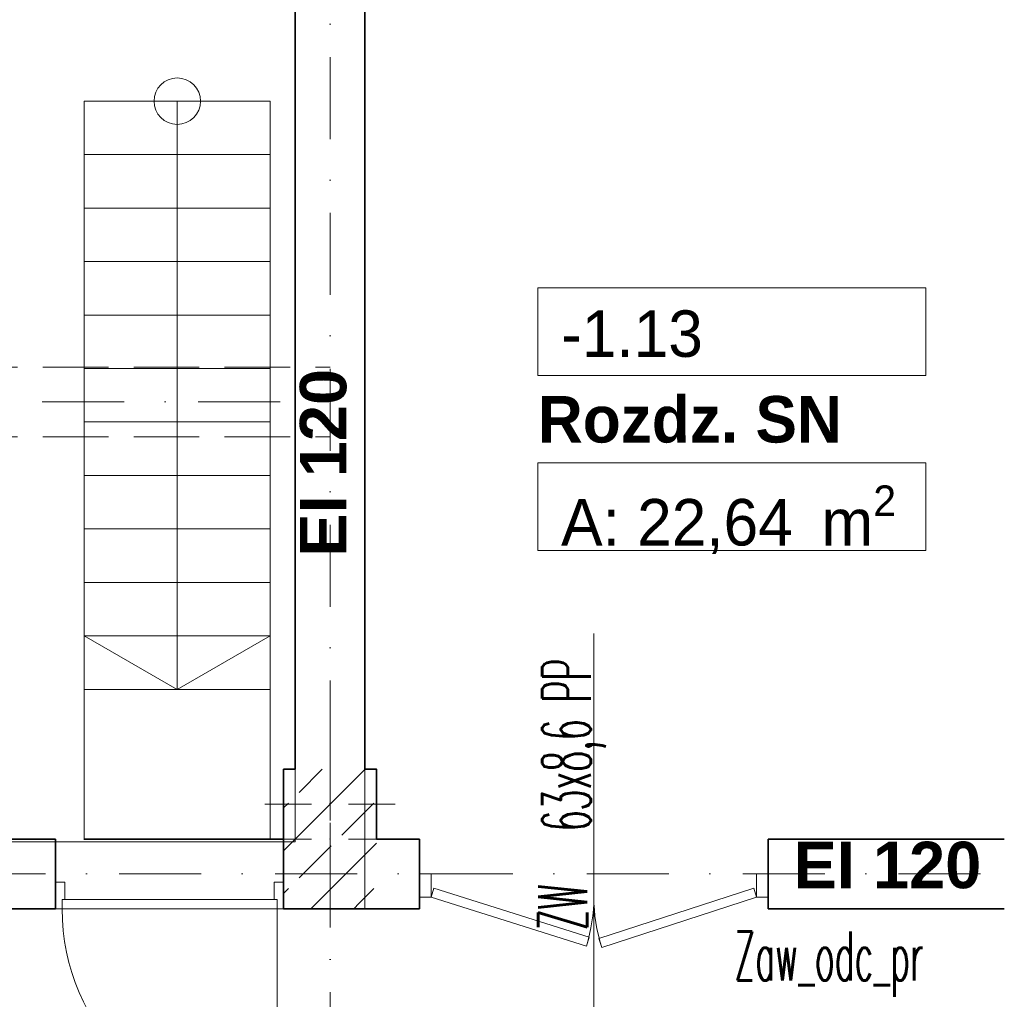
# Model space of a CAD drawing. Header units: millimetres. Extents: x -34676 to 172266, y 39940 to 476087.
# Tile 34 of 256: x 39586 to 43820, y 245751 to 249965. Entities that reach past the tile are written whole.
import ezdxf
from ezdxf.lldxf.tags import DXFTag

# ---------------------------------------------------------------- set-up
doc = ezdxf.new("R2010")
doc.units = ezdxf.units.MM
doc.header["$MEASUREMENT"] = 0
doc.linetypes.add('Krawędzie ukryte', pattern=[3.912222, 2.822222, -1.09])
doc.linetypes.add('Kropki i Kreski', pattern=[6.702778, 3.527778, -1.763889, 0, -1.411111])
for name, color, linetype in [('#podkład', 252, 'Continuous'), ('- strefy pomieszczeń', 7, 'Continuous'), ('Drzwi Archicad', 7, 'Continuous'), ('Konstrukcja - Belki', 7, 'Continuous'), ('Konstrukcja - Schody', 7, 'Continuous'), ('Konstrukcja - Siatka mod', 7, 'Continuous'), ('Konstrukcja - Stropy', 7, 'Continuous'), ('Konstrukcja - Słupy', 7, 'Continuous'), ('Konstrukcja - Ściany nośne wew..P', 7, 'Continuous'), ('Opisy - Tekst', 7, 'Continuous'), ('z JAN', 7, 'Continuous')]:
    doc.layers.add(name, color=color, linetype=linetype)
doc.layers.add('IS_Opisy_działek_Wodociag', color=7, linetype='SOLID', true_color=0x000000)
doc.styles.add('ROMANS', font='romans', dxfattribs={"width": 0.6})
doc.styles.add('STYL_AUTOMATYCZNY_6', font='txt')
doc.styles.add('STYL_AUTOMATYCZNY_7', font='txt')
doc.styles.add('STYL_AUTOMATYCZNY_9', font='txt')
tags = doc.linetypes.add('SOLID', pattern=[10, 10, 0]).pattern_tags.tags
tags[6:7] = [DXFTag(74, 4), DXFTag(75, 0), DXFTag(340, '0'), DXFTag(46, 0.0), DXFTag(50, 0.0), DXFTag(44, 0.0), DXFTag(45, 0.0)]
tags[4:5] = [DXFTag(74, 4), DXFTag(75, 0), DXFTag(340, '0'), DXFTag(46, 0.0), DXFTag(50, 0.0), DXFTag(44, 0.0), DXFTag(45, 0.0)]
pattern_1 = [(45, (-208051.03, 747718.2), (-183.84776, 183.84776), []), (45, (-208142.95, 747810.13), (-183.84776, 183.84776), [195, -65])]

# ---------------------------------------------------------------- blocks, each defined once
blk = doc.blocks.new('SDFGHB')
at = {"layer": 'Konstrukcja - Słupy', "linetype": 'Continuous', "lineweight": 25}
h = blk.add_hatch(dxfattribs=at)
h.set_pattern_fill('Beton_zbrojony_0001', color=252, style=0, pattern_type=2)
h.set_pattern_definition(pattern_1)
h.paths.add_polyline_path([(40377.6, 466740.5), (40327.6, 466740.5), (40327.6, 466440.5), (40377.6, 466440.5)])
h = blk.add_hatch(dxfattribs=at)
h.set_pattern_fill('Beton_zbrojony_0001', color=252, style=0, pattern_type=2)
h.set_pattern_definition(pattern_1)
h.paths.add_polyline_path([(40377.6, 466740.5), (40327.6, 466740.5), (40327.6, 466440.5), (40377.6, 466440.5)])
h = blk.add_hatch(dxfattribs=at)
h.set_pattern_fill('Beton_zbrojony_0001', color=252, style=0, pattern_type=2)
h.set_pattern_definition(pattern_1)
h.paths.add_polyline_path([(40377.6, 466440.5), (40677.6, 466440.5), (40677.6, 466740.5), (40377.6, 466740.5)])
h = blk.add_hatch(dxfattribs=at)
h.set_pattern_fill('Beton_zbrojony_0001', color=252, style=0, pattern_type=2)
h.set_pattern_definition(pattern_1)
h.paths.add_polyline_path([(40377.6, 466440.5), (40677.6, 466440.5), (40677.6, 466740.5), (40377.6, 466740.5)])
h = blk.add_hatch(dxfattribs=at)
h.set_pattern_fill('Beton_zbrojony_0001', color=252, style=0, pattern_type=2)
h.set_pattern_definition(pattern_1)
h.paths.add_polyline_path([(40727.6, 466740.5), (40677.6, 466740.5), (40677.6, 466440.5), (40727.6, 466440.5)])
h = blk.add_hatch(dxfattribs=at)
h.set_pattern_fill('Beton_zbrojony_0001', color=252, style=0, pattern_type=2)
h.set_pattern_definition(pattern_1)
h.paths.add_polyline_path([(40677.6, 466440.5), (40727.6, 466440.5), (40727.6, 466740.5), (40677.6, 466740.5)])
h = blk.add_hatch(dxfattribs=at)
h.set_pattern_fill('Beton_zbrojony_0001', color=252, style=0, pattern_type=2)
h.set_pattern_definition(pattern_1)
h.paths.add_polyline_path([(40377.6, 466440.5), (40327.6, 466440.5), (40327.6, 466140.5), (40377.6, 466140.5)])
h = blk.add_hatch(dxfattribs=at)
h.set_pattern_fill('Beton_zbrojony_0001', color=252, style=0, pattern_type=2)
h.set_pattern_definition(pattern_1)
h.paths.add_polyline_path([(40677.6, 466440.5), (40377.6, 466440.5), (40677.5, 466140.5), (40677.6, 466140.5)])
h = blk.add_hatch(dxfattribs=at)
h.set_pattern_fill('Beton_zbrojony_0001', color=252, style=0, pattern_type=2)
h.set_pattern_definition(pattern_1)
h.paths.add_polyline_path([(40677.5, 466140.5), (40377.6, 466440.5), (40377.6, 466140.5)])
h = blk.add_hatch(dxfattribs=at)
h.set_pattern_fill('Beton_zbrojony_0001', color=252, style=0, pattern_type=2)
h.set_pattern_definition(pattern_1)
h.paths.add_polyline_path([(40677.6, 466440.5), (40677.6, 466140.5), (40727.6, 466140.5), (40727.6, 466440.5)])
at = {"layer": '- strefy pomieszczeń', "color": 252, "linetype": 'Continuous', "lineweight": 13, "ltscale": 100}
for p, q in [((41421.5, 468811.3), (43090.6, 468811.3)), ((41421.5, 468434.8), (41421.5, 468811.3)), ((43090.6, 468811.3), (43090.6, 468434.8)), ((43090.6, 468434.8), (41421.5, 468434.8)), ((41421.5, 468058.4), (43090.6, 468058.4)), ((41421.5, 467681.9), (41421.5, 468058.4)), ((43090.6, 468058.4), (43090.6, 467681.9)), ((43090.6, 467681.9), (41421.5, 467681.9))]:
    blk.add_line(p, q, dxfattribs=at)
at = {"color": 252, "linetype": 'Continuous', "lineweight": 35, "ltscale": 100, "flags": 128}
for points in [[(40327.6, 466440.5), (39468.4, 466440.5)], [(40327.6, 466140.5), (40327.6, 466440.5)]]:
    blk.add_lwpolyline(points, dxfattribs=at)
at = {"layer": 'Drzwi Archicad', "color": 252, "linetype": 'Continuous', "lineweight": 35, "ltscale": 100}
for p, q in [((39347.6, 466255.5), (39347.6, 466440.5)), ((40327.6, 466255.5), (40327.6, 466440.5)), ((39347.6, 466140.5), (39347.6, 466255.5)), ((39347.6, 466140.5), (39347.6, 466255.5)), ((40327.6, 466140.5), (40327.6, 466255.5)), ((40327.6, 466140.5), (40327.6, 466255.5))]:
    blk.add_line(p, q, dxfattribs=at)
at = {"layer": 'Drzwi Archicad', "color": 252, "linetype": 'Continuous', "lineweight": 13, "ltscale": 100}
for p, q in [((40912.3, 466290.5), (40962.3, 466290.5)), ((40962.3, 466290.5), (40962.3, 466190.5)), ((42412.3, 466290.5), (42362.3, 466290.5)), ((42362.3, 466290.5), (42362.3, 466190.5)), ((39347.6, 466140.5), (39347.6, 466255.5)), ((39347.6, 466255.5), (39387.6, 466255.5)), ((39387.6, 466255.5), (39387.6, 466180.5)), ((40287.6, 466180.5), (40287.6, 466255.5)), ((40287.6, 466255.5), (40327.6, 466255.5)), ((40327.6, 466255.5), (40327.6, 466140.5)), ((40974.4, 466228.6), (40962.3, 466190.5)), ((41642, 466018.4), (40974.4, 466228.6)), ((41684.2, 466012.4), (42350, 466228.5)), ((42350, 466228.5), (42362.3, 466190.5)), ((40912.3, 466190.5), (40962.3, 466190.5)), ((40962.3, 466190.5), (41630, 465980.2)), ((42362.3, 466190.5), (41696.5, 465974.4)), ((42412.3, 466190.5), (42362.3, 466190.5)), ((39387.6, 466180.5), (39375.6, 466180.5)), ((39375.6, 466180.5), (39375.6, 466140.5)), ((40299.6, 466180.5), (39375.6, 466180.5)), ((39375.6, 466180.5), (39375.6, 466140.5)), ((40299.6, 466180.5), (40287.6, 466180.5)), ((40299.6, 466140.5), (40299.6, 466180.5)), ((40299.6, 466140.5), (40299.6, 466180.5)), ((39375.6, 466140.5), (39347.6, 466140.5)), ((39375.6, 466140.5), (40299.6, 466140.5)), ((40299.6, 466140.5), (40299.6, 465216.5)), ((40327.6, 466140.5), (40299.6, 466140.5)), ((41630, 465980.2), (41642, 466018.4)), ((41696.5, 465974.4), (41684.2, 466012.4))]:
    blk.add_line(p, q, dxfattribs=at)
for centre, radius, start, end in [((40962.3, 466190.5), 700, 342.5203, 0), ((42362.3, 466190.5), 700, 180, 197.9801), ((40299.6, 466140.5), 924, 180, 270)]:
    blk.add_arc(centre, radius, start, end, dxfattribs=at)
at = {"layer": 'Konstrukcja - Belki', "color": 252, "linetype": 'Krawędzie ukryte', "lineweight": 13, "ltscale": 100}
for p, q in [((34597.4, 468470.5), (40527.6, 468470.5)), ((40527.6, 468170.5), (40527.6, 468470.5)), ((34597.4, 468170.5), (40527.6, 468170.5))]:
    blk.add_line(p, q, dxfattribs=at)
at = {"layer": 'Konstrukcja - Belki', "color": 252, "linetype": 'Kropki i Kreski', "lineweight": 13, "ltscale": 100}
blk.add_line((34597.4, 468320.5), (40527.6, 468320.5), dxfattribs=at)
at = {"layer": 'Konstrukcja - Schody', "color": 252, "linetype": 'Continuous', "lineweight": 13, "ltscale": 100}
for p, q in [((39470.7, 469614.3), (39470.7, 467084.3)), ((40270.7, 469614.3), (39470.7, 469614.3)), ((40270.7, 469614.3), (39470.7, 469614.3)), ((39870.7, 469614.3), (39870.7, 467084.3)), ((40270.7, 469614.3), (40270.7, 467084.3)), ((40270.7, 469384.3), (39470.7, 469384.3)), ((40270.7, 469154.3), (39470.7, 469154.3)), ((40270.7, 468924.3), (39470.7, 468924.3)), ((40270.7, 468694.3), (39470.7, 468694.3)), ((40270.7, 468464.3), (39470.7, 468464.3)), ((40270.7, 468234.3), (39470.7, 468234.3)), ((40270.7, 468004.3), (39470.7, 468004.3)), ((40270.7, 467774.3), (39470.7, 467774.3)), ((40270.7, 467544.3), (39470.7, 467544.3)), ((40270.7, 467314.3), (39470.7, 467314.3)), ((39870.7, 467084.3), (39470.7, 467314.3)), ((39870.7, 467084.3), (40270.7, 467314.3)), ((40270.7, 467084.3), (39470.7, 467084.3)), ((40270.7, 467084.3), (39470.7, 467084.3))]:
    blk.add_line(p, q, dxfattribs=at)
blk.add_circle((39870.7, 469614.3), 100, dxfattribs=at)
at = {"layer": 'Konstrukcja - Siatka mod', "color": 252, "linetype": 'Kropki i Kreski', "lineweight": 13, "ltscale": 100}
for p, q in [((40527.6, 474496.4), (40527.6, 457531.6)), ((20180, 466290.5), (49624.6, 466290.5))]:
    blk.add_line(p, q, dxfattribs=at)
at = {"layer": 'Konstrukcja - Stropy', "color": 252, "linetype": 'Continuous', "lineweight": 13, "ltscale": 100, "flags": 128}
for points in [[(40677.6, 471821), (20507.6, 471821), (20507.6, 466151.8), (22777.6, 466151.8), (22777.6, 463958.8), (31597.6, 463958.8), (31597.6, 466140.5), (40677.6, 466140.5)], [(22777.6, 458509.7), (34592.6, 458509.7), (34592.6, 463961.5), (37297.6, 463961.5), (37297.6, 458509.7), (49718.3, 458509.7), (49718.3, 471788.6), (40377.6, 471788.6), (40377.6, 466428.5), (30297.6, 466428.5), (30297.6, 467849.4), (22777.6, 467849.4)]]:
    blk.add_lwpolyline(points, close=True, dxfattribs=at)
at = {"layer": 'Konstrukcja - Słupy', "color": 252, "linetype": 'Continuous', "lineweight": 13, "ltscale": 100}
for p, q in [((40527.6, 466520.5), (40527.6, 466820.5)), ((40447.6, 466440.5), (40247.6, 466440.5)), ((40607.6, 466440.5), (40807.6, 466440.5)), ((40527.6, 466360.5), (40527.6, 466060.5))]:
    blk.add_line(p, q, dxfattribs=at)
at = {"layer": 'Konstrukcja - Słupy', "color": 252, "linetype": 'Continuous', "lineweight": 0, "ltscale": 100}
for p, q in [((40527.6, 466670.5), (40527.6, 466820.5)), ((40447.6, 466590.5), (40247.6, 466590.5)), ((40607.6, 466590.5), (40807.6, 466590.5)), ((40527.6, 466510.5), (40527.6, 466360.5))]:
    blk.add_line(p, q, dxfattribs=at)
at = {"layer": 'Konstrukcja - Słupy', "color": 252, "linetype": 'Continuous', "lineweight": 13, "ltscale": 100, "flags": 128}
for points in [[(40377.6, 466740.5), (40327.6, 466740.5), (40327.6, 466440.5)], [(40727.6, 466440.5), (40727.6, 466740.5), (40677.6, 466740.5)]]:
    blk.add_lwpolyline(points, dxfattribs=at)
at = {"layer": 'Konstrukcja - Słupy', "color": 252, "linetype": 'Continuous', "lineweight": 35, "ltscale": 100, "flags": 128}
for points in [[(40377.6, 466740.5), (40327.6, 466740.5), (40327.6, 466440.5)], [(40727.6, 466440.5), (40727.6, 466740.5), (40677.6, 466740.5)]]:
    blk.add_lwpolyline(points, dxfattribs=at)
at = {"layer": 'Konstrukcja - Słupy', "color": 252, "linetype": 'Continuous', "lineweight": 0, "ltscale": 100}
blk.add_point((40527.6, 466590.5), dxfattribs=at)
at = {"layer": 'Konstrukcja - Słupy', "color": 252, "linetype": 'Continuous', "lineweight": 13, "ltscale": 100}
blk.add_point((40527.6, 466440.5), dxfattribs=at)
at = {"layer": 'Konstrukcja - Ściany nośne wew..P', "color": 252, "linetype": 'Continuous', "lineweight": 35, "ltscale": 100}
for p, q in [((39347.6, 466255.5), (39347.6, 466440.5)), ((40912.3, 466440.5), (40912.3, 466140.5)), ((42412.3, 466440.5), (42412.3, 466140.5)), ((39347.6, 466140.5), (39347.6, 466255.5))]:
    blk.add_line(p, q, dxfattribs=at)
at = {"layer": 'Konstrukcja - Ściany nośne wew..P', "color": 252, "linetype": 'Continuous', "lineweight": 35, "ltscale": 100, "flags": 128}
for points in [[(40377.6, 471090.5), (40377.6, 466740.5)], [(40677.6, 466740.5), (40677.6, 471090.5)], [(39347.6, 466440.5), (36829.3, 466440.5)], [(40912.3, 466440.5), (40727.6, 466440.5)], [(43427.6, 466440.5), (42412.3, 466440.5)], [(37597.6, 466140.5), (39347.6, 466140.5)], [(40327.6, 466140.5), (40377.6, 466140.5)], [(40677.6, 466140.5), (40377.6, 466140.5)], [(40677.6, 466140.5), (40912.3, 466140.5)], [(42412.3, 466140.5), (43427.6, 466140.5)]]:
    blk.add_lwpolyline(points, dxfattribs=at)
at = {"layer": 'z JAN', "color": 252, "linetype": 'Continuous', "lineweight": 13, "ltscale": 100, "flags": 128}
blk.add_lwpolyline([(39470.7, 467084.3), (40270.7, 467084.3), (40270.7, 466440.5), (39470.7, 466440.5)], close=True, dxfattribs=at)
at = {"layer": '- strefy pomieszczeń', "color": 252, "linetype": 'Continuous', "lineweight": 13, "char_height": 200, "attachment_point": 1}
for s, insert, style in [('\\A1;{\\pql;\\pt0,500;\\fGeneva CE|b0|i0|c0|p0;\\W1.000000;-1.13\\fGeneva CE|b0|i0|c0|p0;\\W1.000000;\\A1{\\H.66x;\\S^  ;}\\fGeneva CE|b0|i0|c0|p0;\\W1.000000;\\fGeneva CE|b0|i0|c0|p0;\\W1.000000;\\A1{\\H.66x;\\S^  ;}}', (41521.5, 468714.4), 'STYL_AUTOMATYCZNY_6'), ('\\A1;{\\pql;\\pt0,500;\\fGeneva CE|b1|i0|c0|p0;\\W1.000000;Rozdz. SN\\fGeneva CE|b1|i0|c0|p0;\\W1.000000;\\A1{\\H.66x;\\S^  ;}\\fGeneva CE|b1|i0|c0|p0;\\W1.000000;\\fGeneva CE|b1|i0|c0|p0;\\W1.000000;\\A1{\\H.66x;\\S^  ;}}', (41421.5, 468345.9), 'STYL_AUTOMATYCZNY_9'), ('\\A1;{\\pql;\\pt0,500;\\fGeneva CE|b0|i0|c0|p0;\\W1.000000;A: 22,64\\fGeneva CE|b0|i0|c0|p0;\\W1.000000;\\A1{\\H.66x;\\S^  ;}\\fGeneva CE|b0|i0|c0|p0;\\W1.000000; m\\fGeneva CE|b0|i0|c0|p0;\\W1.000000;\\A1{\\H.66x;\\S2^  ;}}', (41521.5, 467961.4), 'STYL_AUTOMATYCZNY_6')]:
    blk.add_mtext(s, dxfattribs=dict(at, insert=insert, style=style))
at = {"layer": 'Opisy - Tekst', "color": 252, "linetype": 'Continuous', "lineweight": 13, "insert": (40397.8, 467655), "char_height": 200, "attachment_point": 1, "rotation": 90, "style": 'STYL_AUTOMATYCZNY_7'}
blk.add_mtext('\\A1;{\\pql;\\fHelvetica|b1|i0|c238|p0;\\W1.000000;EI 120}', dxfattribs=at)
at = {"layer": 'Opisy - Tekst', "color": 252, "linetype": 'Continuous', "lineweight": 13, "insert": (42520.9, 466429), "char_height": 200, "attachment_point": 1, "style": 'STYL_AUTOMATYCZNY_7'}
blk.add_mtext('\\A1;{\\pql;\\fHelvetica|b1|i0|c238|p0;\\W1.000000;EI 120}', dxfattribs=at)

msp = doc.modelspace()

# ---------------------------------------------------------------- linework, layer by layer
at = {"layer": 'IS_Opisy_działek_Wodociag', "color": 7, "lineweight": 13, "ltscale": 10}
msp.add_line((42054.7, 247324.6), (42054.7, 245277.7), dxfattribs=at)

# ---------------------------------------------------------------- block references
at = {"layer": '#podkład'}
msp.add_blockref('SDFGHB', (392.7, -219999.6), dxfattribs=at)

# ---------------------------------------------------------------- texts
at = {"layer": 'IS_Opisy_działek_Wodociag', "color": 7, "lineweight": 13, "ltscale": 10, "style": 'ROMANS', "width": 0.5}
for s, p in [('63x8,6 PP', (42042.6, 246473.7)), ('ZW', (42025.9, 246048.1))]:
    msp.add_text(s, height=210, rotation=90, dxfattribs=at).set_placement(p)
msp.add_text('Zaw_odc_pr', height=210, dxfattribs=at).set_placement((42658.9, 245832.5))

doc.saveas('drawing.dxf')
